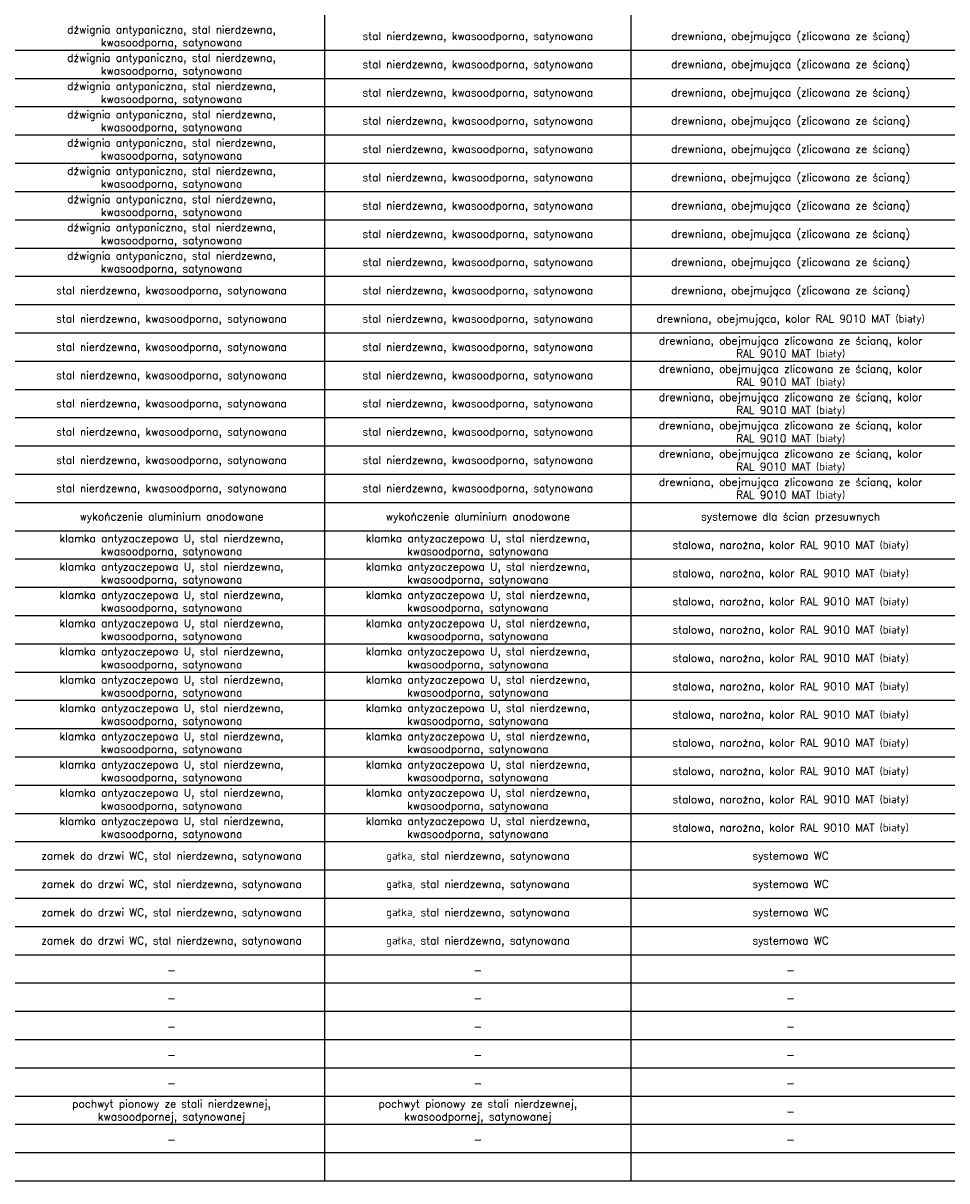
# Model space of a CAD drawing. Header units: centimetres. Extents: x -228435 to 111511, y -89367 to 428125.
# Tile 213 of 219: x 12614 to 48545, y 338225 to 383274. Entities that reach past the tile are written whole.
import ezdxf

# ---------------------------------------------------------------- set-up
doc = ezdxf.new("R2010")
doc.units = ezdxf.units.CM
doc.header["$LTSCALE"] = 50
doc.layers.add('__TABELKA', color=8, linetype='Continuous')
doc.styles.add('Romans', font='Romans.shx')

msp = doc.modelspace()

# ---------------------------------------------------------------- linework, layer by layer
at = {"layer": '__TABELKA', "linetype": 'Continuous', "lineweight": -3}
for p, q in [((36260.55281, 338224.83671, 630), (36260.55281, 426724.83671, 630)), ((24345.55281, 338224.83671, 630), (24345.55281, 425624.83671, 630)), ((-92429.44719, 382224.83671, 630), (111510.55281, 382224.83671, 630)), ((-92429.44719, 381124.83671, 630), (111510.55281, 381124.83671, 630)), ((-92429.44719, 380024.83671, 630), (111510.55281, 380024.83671, 630)), ((-92429.44719, 378924.83671, 630), (111510.55281, 378924.83671, 630)), ((-92429.44719, 377824.83671, 630), (111510.55281, 377824.83671, 630)), ((-92429.44719, 376724.83671, 630), (111510.55281, 376724.83671, 630)), ((-92429.44719, 375624.83671, 630), (111510.55281, 375624.83671, 630)), ((-92429.44719, 374524.83671, 630), (111510.55281, 374524.83671, 630)), ((-92429.44719, 373424.83671, 630), (111510.55281, 373424.83671, 630)), ((-92429.44719, 372324.83671, 630), (111510.55281, 372324.83671, 630)), ((-92429.44719, 371224.83671, 630), (111510.55281, 371224.83671, 630)), ((-92429.44719, 370124.83671, 630), (111510.55281, 370124.83671, 630)), ((-92429.44719, 369024.83671, 630), (111510.55281, 369024.83671, 630)), ((-92429.44719, 367924.83671, 630), (111510.55281, 367924.83671, 630)), ((-92429.44719, 366824.83671, 630), (111510.55281, 366824.83671, 630)), ((-92429.44719, 365724.83671, 630), (111510.55281, 365724.83671, 630)), ((-92429.44719, 364624.83671, 630), (111510.55281, 364624.83671, 630)), ((-92429.44719, 363524.83671, 630), (111510.55281, 363524.83671, 630)), ((-92429.44719, 362424.83671, 630), (111510.55281, 362424.83671, 630)), ((-92429.44719, 361324.83671, 630), (111510.55281, 361324.83671, 630)), ((-92429.44719, 360224.83671, 630), (111510.55281, 360224.83671, 630)), ((-92429.44719, 359124.83671, 630), (111510.55281, 359124.83671, 630)), ((-92429.44719, 358024.83671, 630), (111510.55281, 358024.83671, 630)), ((-92429.44719, 356924.83671, 630), (111510.55281, 356924.83671, 630)), ((-92429.44719, 355824.83671, 630), (111510.55281, 355824.83671, 630)), ((-92429.44719, 354724.83671, 630), (111510.55281, 354724.83671, 630)), ((-92429.44719, 353624.83671, 630), (111510.55281, 353624.83671, 630)), ((-92429.44719, 352524.83671, 630), (111510.55281, 352524.83671, 630)), ((-92429.44719, 351424.83671, 630), (111510.55281, 351424.83671, 630)), ((-92429.44719, 350324.83671, 630), (111510.55281, 350324.83671, 630)), ((-92429.44719, 349224.83671, 630), (111510.55281, 349224.83671, 630)), ((-92429.44719, 348124.83671, 630), (111510.55281, 348124.83671, 630)), ((-92429.44719, 347024.83671, 630), (111510.55281, 347024.83671, 630)), ((-92429.44719, 345924.83671, 630), (111510.55281, 345924.83671, 630)), ((-92429.44719, 344824.83671, 630), (111510.55281, 344824.83671, 630)), ((-92429.44719, 343724.83671, 630), (111510.55281, 343724.83671, 630)), ((-92429.44719, 342624.83671, 630), (111510.55281, 342624.83671, 630)), ((-92429.44719, 341524.83671, 630), (111510.55281, 341524.83671, 630)), ((-92429.44719, 340424.83671, 630), (111510.55281, 340424.83671, 630)), ((-92429.44719, 339324.83671, 630), (111510.55281, 339324.83671, 630)), ((-92429.44719, 338224.83671, 630), (111510.55281, 338224.83671, 630))]:
    msp.add_line(p, q, dxfattribs=at)

# ---------------------------------------------------------------- texts
at = {"layer": '__TABELKA', "linetype": 'Continuous', "lineweight": -3, "char_height": 300, "attachment_point": 5, "style": 'Romans'}
for s, insert, width in [('dźwignia antypaniczna, stal nierdzewna, kwasoodporna, satynowana', (18388.05281, 382724.83671, 630), 11515), ('stal nierdzewna, kwasoodporna, satynowana', (30303.05281, 382724.83671, 630), 11515), ('drewniana, obejmująca (zlicowana ze ścianą)', (42468.05281, 382724.83671, 630), 12015), ('dźwignia antypaniczna, stal nierdzewna, kwasoodporna, satynowana', (18388.05281, 381624.83671, 630), 11515), ('stal nierdzewna, kwasoodporna, satynowana', (30303.05281, 381624.83671, 630), 11515), ('drewniana, obejmująca (zlicowana ze ścianą)', (42468.05281, 381624.83671, 630), 12015), ('dźwignia antypaniczna, stal nierdzewna, kwasoodporna, satynowana', (18388.05281, 380524.83671, 630), 11515), ('stal nierdzewna, kwasoodporna, satynowana', (30303.05281, 380524.83671, 630), 11515), ('drewniana, obejmująca (zlicowana ze ścianą)', (42468.05281, 380524.83671, 630), 12015), ('dźwignia antypaniczna, stal nierdzewna, kwasoodporna, satynowana', (18388.05281, 379424.83671, 630), 11515), ('stal nierdzewna, kwasoodporna, satynowana', (30303.05281, 379424.83671, 630), 11515), ('drewniana, obejmująca (zlicowana ze ścianą)', (42468.05281, 379424.83671, 630), 12015), ('dźwignia antypaniczna, stal nierdzewna, kwasoodporna, satynowana', (18388.05281, 378324.83671, 630), 11515), ('stal nierdzewna, kwasoodporna, satynowana', (30303.05281, 378324.83671, 630), 11515), ('drewniana, obejmująca (zlicowana ze ścianą)', (42468.05281, 378324.83671, 630), 12015), ('dźwignia antypaniczna, stal nierdzewna, kwasoodporna, satynowana', (18388.05281, 377224.83671, 630), 11515), ('stal nierdzewna, kwasoodporna, satynowana', (30303.05281, 377224.83671, 630), 11515), ('drewniana, obejmująca (zlicowana ze ścianą)', (42468.05281, 377224.83671, 630), 12015), ('dźwignia antypaniczna, stal nierdzewna, kwasoodporna, satynowana', (18388.05281, 376124.83671, 630), 11515), ('stal nierdzewna, kwasoodporna, satynowana', (30303.05281, 376124.83671, 630), 11515), ('drewniana, obejmująca (zlicowana ze ścianą)', (42468.05281, 376124.83671, 630), 12015), ('dźwignia antypaniczna, stal nierdzewna, kwasoodporna, satynowana', (18388.05281, 375024.83671, 630), 11515), ('drewniana, obejmująca (zlicowana ze ścianą)', (42468.05281, 375024.83671, 630), 12015), ('stal nierdzewna, kwasoodporna, satynowana', (30303.05281, 375024.83671, 630), 11515), ('dźwignia antypaniczna, stal nierdzewna, kwasoodporna, satynowana', (18388.05281, 373924.83671, 630), 11515), ('stal nierdzewna, kwasoodporna, satynowana', (30303.05281, 373924.83671, 630), 11515), ('drewniana, obejmująca (zlicowana ze ścianą)', (42468.05281, 373924.83671, 630), 12015), ('stal nierdzewna, kwasoodporna, satynowana', (18388.05281, 372824.83671, 630), 11515), ('stal nierdzewna, kwasoodporna, satynowana', (30303.05281, 372824.83671, 630), 11515), ('drewniana, obejmująca (zlicowana ze ścianą)', (42468.05281, 372824.83671, 630), 12015), ('stal nierdzewna, kwasoodporna, satynowana', (18388.05281, 371724.83671, 630), 11515), ('stal nierdzewna, kwasoodporna, satynowana', (30303.05281, 371724.83671, 630), 11515), ('drewniana, obejmująca, kolor RAL 9010 MAT (biały)', (42468.05281, 371724.83671, 630), 12015), ('stal nierdzewna, kwasoodporna, satynowana', (18388.05281, 370624.83671, 630), 11515), ('stal nierdzewna, kwasoodporna, satynowana', (30303.05281, 370624.83671, 630), 11515), ('drewniana, obejmująca zlicowana ze ścianą, kolor RAL 9010 MAT (biały)', (42468.05281, 370624.83671, 630), 12015), ('drewniana, obejmująca zlicowana ze ścianą, kolor RAL 9010 MAT (biały)', (42468.05281, 369524.83671, 630), 12015), ('stal nierdzewna, kwasoodporna, satynowana', (18388.05281, 369524.83671, 630), 11515), ('stal nierdzewna, kwasoodporna, satynowana', (30303.05281, 369524.83671, 630), 11515), ('stal nierdzewna, kwasoodporna, satynowana', (18388.05281, 368424.83671, 630), 11515), ('stal nierdzewna, kwasoodporna, satynowana', (30303.05281, 368424.83671, 630), 11515), ('drewniana, obejmująca zlicowana ze ścianą, kolor RAL 9010 MAT (biały)', (42468.05281, 368424.83671, 630), 12015), ('drewniana, obejmująca zlicowana ze ścianą, kolor RAL 9010 MAT (biały)', (42468.05281, 367324.83671, 630), 12015), ('stal nierdzewna, kwasoodporna, satynowana', (18388.05281, 367324.83671, 630), 11515), ('stal nierdzewna, kwasoodporna, satynowana', (30303.05281, 367324.83671, 630), 11515), ('drewniana, obejmująca zlicowana ze ścianą, kolor RAL 9010 MAT (biały)', (42468.05281, 366224.83671, 630), 12015), ('stal nierdzewna, kwasoodporna, satynowana', (18388.05281, 366224.83671, 630), 11515), ('stal nierdzewna, kwasoodporna, satynowana', (30303.05281, 366224.83671, 630), 11515), ('drewniana, obejmująca zlicowana ze ścianą, kolor RAL 9010 MAT (biały)', (42468.05281, 365124.83671, 630), 12015), ('stal nierdzewna, kwasoodporna, satynowana', (18388.05281, 365124.83671, 630), 11515), ('stal nierdzewna, kwasoodporna, satynowana', (30303.05281, 365124.83671, 630), 11515), ('wykończenie aluminium anodowane', (18388.05281, 364024.83671, 630), 11515), ('wykończenie aluminium anodowane', (30303.05281, 364024.83671, 630), 11515), ('systemowe dla ścian przesuwnych', (42468.05281, 364024.83671, 630), 12015), ('klamka antyzaczepowa U, stal nierdzewna, kwasoodporna, satynowana', (18388.05281, 362924.83671, 630), 11515), ('klamka antyzaczepowa U, stal nierdzewna, kwasoodporna, satynowana', (30303.05281, 362924.83671, 630), 11515), ('stalowa, narożna, kolor RAL 9010 MAT (biały)', (42468.05281, 362924.83671, 630), 12015), ('klamka antyzaczepowa U, stal nierdzewna, kwasoodporna, satynowana', (18388.05281, 361824.83671, 630), 11515), ('klamka antyzaczepowa U, stal nierdzewna, kwasoodporna, satynowana', (30303.05281, 361824.83671, 630), 11515), ('stalowa, narożna, kolor RAL 9010 MAT (biały)', (42468.05281, 361824.83671, 630), 12015), ('klamka antyzaczepowa U, stal nierdzewna, kwasoodporna, satynowana', (18388.05281, 360724.83671, 630), 11515), ('klamka antyzaczepowa U, stal nierdzewna, kwasoodporna, satynowana', (30303.05281, 360724.83671, 630), 11515), ('stalowa, narożna, kolor RAL 9010 MAT (biały)', (42468.05281, 360724.83671, 630), 12015), ('klamka antyzaczepowa U, stal nierdzewna, kwasoodporna, satynowana', (18388.05281, 359624.83671, 630), 11515), ('klamka antyzaczepowa U, stal nierdzewna, kwasoodporna, satynowana', (30303.05281, 359624.83671, 630), 11515), ('stalowa, narożna, kolor RAL 9010 MAT (biały)', (42468.05281, 359624.83671, 630), 12015), ('klamka antyzaczepowa U, stal nierdzewna, kwasoodporna, satynowana', (18388.05281, 358524.83671, 630), 11515), ('klamka antyzaczepowa U, stal nierdzewna, kwasoodporna, satynowana', (30303.05281, 358524.83671, 630), 11515), ('stalowa, narożna, kolor RAL 9010 MAT (biały)', (42468.05281, 358524.83671, 630), 12015), ('klamka antyzaczepowa U, stal nierdzewna, kwasoodporna, satynowana', (18388.05281, 357424.83671, 630), 11515), ('klamka antyzaczepowa U, stal nierdzewna, kwasoodporna, satynowana', (30303.05281, 357424.83671, 630), 11515), ('stalowa, narożna, kolor RAL 9010 MAT (biały)', (42468.05281, 357424.83671, 630), 12015), ('klamka antyzaczepowa U, stal nierdzewna, kwasoodporna, satynowana', (18388.05281, 356324.83671, 630), 11515), ('klamka antyzaczepowa U, stal nierdzewna, kwasoodporna, satynowana', (30303.05281, 356324.83671, 630), 11515), ('stalowa, narożna, kolor RAL 9010 MAT (biały)', (42468.05281, 356324.83671, 630), 12015), ('klamka antyzaczepowa U, stal nierdzewna, kwasoodporna, satynowana', (18388.05281, 355224.83671, 630), 11515), ('klamka antyzaczepowa U, stal nierdzewna, kwasoodporna, satynowana', (30303.05281, 355224.83671, 630), 11515), ('stalowa, narożna, kolor RAL 9010 MAT (biały)', (42468.05281, 355224.83671, 630), 12015), ('klamka antyzaczepowa U, stal nierdzewna, kwasoodporna, satynowana', (18388.05281, 354124.83671, 630), 11515), ('klamka antyzaczepowa U, stal nierdzewna, kwasoodporna, satynowana', (30303.05281, 354124.83671, 630), 11515), ('stalowa, narożna, kolor RAL 9010 MAT (biały)', (42468.05281, 354124.83671, 630), 12015), ('klamka antyzaczepowa U, stal nierdzewna, kwasoodporna, satynowana', (18388.05281, 353024.83671, 630), 11515), ('klamka antyzaczepowa U, stal nierdzewna, kwasoodporna, satynowana', (30303.05281, 353024.83671, 630), 11515), ('stalowa, narożna, kolor RAL 9010 MAT (biały)', (42468.05281, 353024.83671, 630), 12015), ('klamka antyzaczepowa U, stal nierdzewna, kwasoodporna, satynowana', (18388.05281, 351924.83671, 630), 11515), ('klamka antyzaczepowa U, stal nierdzewna, kwasoodporna, satynowana', (30303.05281, 351924.83671, 630), 11515), ('stalowa, narożna, kolor RAL 9010 MAT (biały)', (42468.05281, 351924.83671, 630), 12015), ('zamek do drzwi WC, stal nierdzewna, satynowana', (18388.05281, 350824.83671, 630), 11515), ('gałka, stal nierdzewna, satynowana', (30303.05281, 350824.83671, 630), 11515), ('systemowa WC', (42468.05281, 350824.83671, 630), 12015), ('zamek do drzwi WC, stal nierdzewna, satynowana', (18388.05281, 349724.83671, 630), 11515), ('gałka, stal nierdzewna, satynowana', (30303.05281, 349724.83671, 630), 11515), ('systemowa WC', (42468.05281, 349724.83671, 630), 12015), ('zamek do drzwi WC, stal nierdzewna, satynowana', (18388.05281, 348624.83671, 630), 11515), ('gałka, stal nierdzewna, satynowana', (30303.05281, 348624.83671, 630), 11515), ('systemowa WC', (42468.05281, 348624.83671, 630), 12015), ('zamek do drzwi WC, stal nierdzewna, satynowana', (18388.05281, 347524.83671, 630), 11515), ('gałka, stal nierdzewna, satynowana', (30303.05281, 347524.83671, 630), 11515), ('systemowa WC', (42468.05281, 347524.83671, 630), 12015), ('-', (18388.05281, 346424.83671, 630), 11515), ('-', (30303.05281, 346424.83671, 630), 11515), ('-', (42468.05281, 346424.83671, 630), 12015), ('-', (18388.05281, 345324.83671, 630), 11515), ('-', (30303.05281, 345324.83671, 630), 11515), ('-', (42468.05281, 345324.83671, 630), 12015), ('-', (18388.05281, 344224.83671, 630), 11515), ('-', (30303.05281, 344224.83671, 630), 11515), ('-', (42468.05281, 344224.83671, 630), 12015), ('-', (18388.05281, 343124.83671, 630), 11515), ('-', (30303.05281, 343124.83671, 630), 11515), ('-', (42468.05281, 343124.83671, 630), 12015), ('-', (18388.05281, 342024.83671, 630), 11515), ('-', (30303.05281, 342024.83671, 630), 11515), ('-', (42468.05281, 342024.83671, 630), 12015), ('pochwyt pionowy ze stali nierdzewnej, kwasoodpornej, satynowanej', (18388.05281, 340924.83671, 630), 11515), ('pochwyt pionowy ze stali nierdzewnej, kwasoodpornej, satynowanej', (30303.05281, 340924.83671, 630), 11515), ('-', (42468.05281, 340924.83671, 630), 12015), ('-', (18388.05281, 339824.83671, 630), 11515), ('-', (30303.05281, 339824.83671, 630), 11515), ('-', (42468.05281, 339824.83671, 630), 12015)]:
    msp.add_mtext(s, dxfattribs=dict(at, insert=insert, width=width))

doc.saveas('drawing.dxf')
